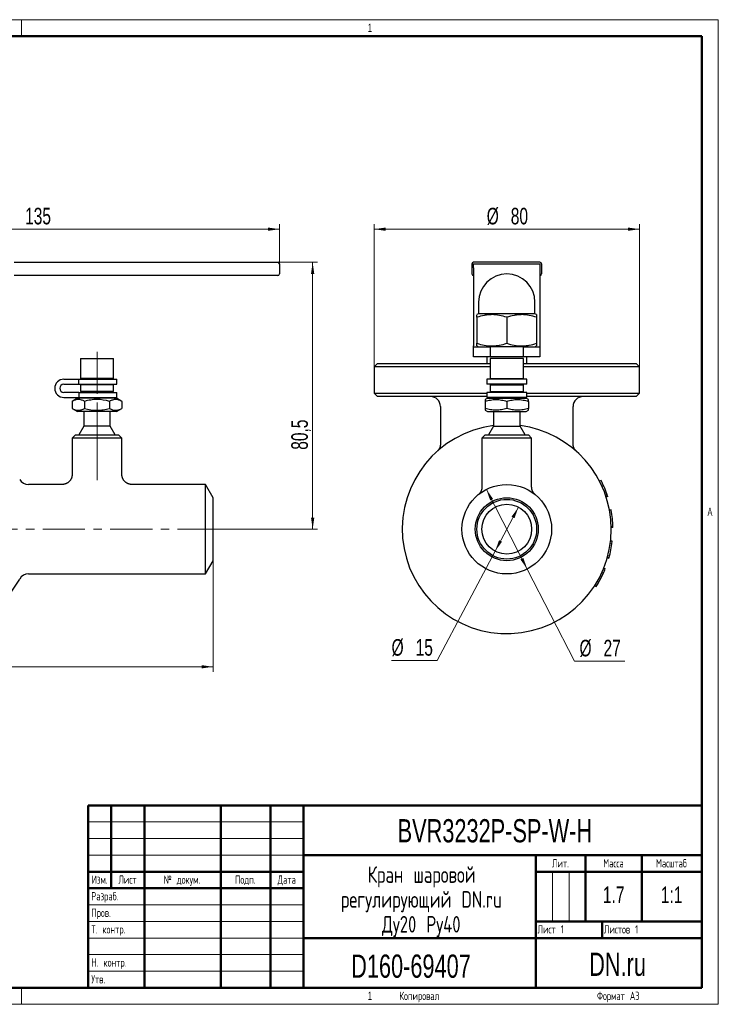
# Model space of a CAD drawing. Header units: millimetres. Extents: x 0 to 420, y 0 to 297.
# Tile 16 of 16: x 209 to 420, y 0 to 297. Entities that reach past the tile are written whole.
import ezdxf

# ---------------------------------------------------------------- set-up
doc = ezdxf.new("R2010")
doc.units = ezdxf.units.MM
doc.linetypes.add('CENTERX2', pattern=[20.32, 12.7, -2.54, 2.54, -2.54])
doc.layers.add('ОСНОВНОЙ', color=7, linetype='Continuous', lineweight=25)
doc.styles.add('SLDTEXTSTYLE0', font='TXT', dxfattribs={"width": 0.7, "bigfont": 'bigfont'})
doc.styles.add('SLDTEXTSTYLE1', font='TXT', dxfattribs={"width": 0.7})
doc.styles.add('SLDTEXTSTYLE2', font='TXT', dxfattribs={"width": 0.605, "bigfont": 'bigfont'})
doc.styles.add('SLDTEXTSTYLE3', font='TXT', dxfattribs={"width": 0.605})
doc.dimstyles.new('SLDDIMSTYLE0', dxfattribs={"dimtxt": 5, "dimasz": 3.5, "dimexe": 0, "dimexo": 0.0625, "dimgap": 1.25, "dimtad": 2, "dimrnd": 1e-09, "dimzin": 12, "dimdsep": 46, "dimtxsty": 'SLDTEXTSTYLE1', "dimsah": 1, "dimcen": 0.09, "dimadec": 0, "dimazin": 3, "dimtol": 1, "dimtp": 3, "dimtm": 3, "dimtfac": 1, "dimtdec": 3, "dimtofl": 0, "dimtmove": 0, "dimatfit": 3, "dimfxl": 1, "dimfrac": 2, "dimtolj": 1, "dimarcsym": 0})
doc.dimstyles.new('SLDDIMSTYLE1', dxfattribs={"dimtxt": 5, "dimasz": 3.5, "dimexe": 0, "dimexo": 0.0625, "dimgap": 1.25, "dimtad": 2, "dimrnd": 1e-09, "dimzin": 12, "dimdsep": 46, "dimtxsty": 'SLDTEXTSTYLE1', "dimsah": 1, "dimcen": 0.09, "dimadec": 0, "dimazin": 3, "dimtfac": 1, "dimtdec": 3, "dimtofl": 0, "dimtmove": 0, "dimatfit": 3, "dimfxl": 1, "dimfrac": 2, "dimtolj": 1, "dimtzin": 12, "dimarcsym": 0})
doc.dimstyles.new('SLDDIMSTYLE2', dxfattribs={"dimtxt": 5, "dimasz": 3.5, "dimexe": 0, "dimexo": 0.0625, "dimgap": 1.25, "dimtad": 0, "dimtih": 1, "dimtoh": 1, "dimrnd": 1e-09, "dimzin": 12, "dimdsep": 46, "dimtxsty": 'SLDTEXTSTYLE1', "dimsah": 1, "dimcen": 0, "dimadec": 0, "dimazin": 3, "dimtfac": 1, "dimtdec": 3, "dimtmove": 0, "dimatfit": 3, "dimfxl": 1, "dimfrac": 2, "dimtolj": 1, "dimtzin": 12, "dimarcsym": 0})

# ---------------------------------------------------------------- blocks, each defined once
blk = doc.blocks.new('SW_NOTE_0')
at = {"color": 0, "linetype": 'Continuous', "lineweight": 0, "char_height": 5, "attachment_point": 2, "style": 'SLDTEXTSTYLE0'}
for s, insert in [('Кран шаровой', (17.19, 6.43)), ('регулирующий DN.ru', (17.09, -1.07)), ('Ду20 Ру40', (17.07, -8.57))]:
    blk.add_mtext(s, dxfattribs=dict(at, insert=insert))
blk = doc.blocks.new('_D')
at = {"color": 7, "linetype": 'Continuous', "lineweight": 0}
for p, q in [((37.72, 133.81), (37.72, 100.31)), ((267.72, 133.81), (267.72, 100.31)), ((37.72, 101.81), (267.72, 101.81))]:
    blk.add_line(p, q, dxfattribs=at)
at = {"color": 7, "linetype": 'Continuous', "lineweight": 18}
for points in [[(37.72, 101.81), (41.22, 101.31), (41.22, 102.31)], [(267.72, 101.81), (264.22, 102.31), (264.22, 101.31)]]:
    blk.add_solid(points, dxfattribs=at)
at = {"color": 7, "linetype": 'Continuous', "lineweight": 18, "char_height": 5, "attachment_point": 1, "style": 'SLDTEXTSTYLE1'}
for s, insert in [('230', (142.72, 108.26)), ('±3', (153.99, 108.26))]:
    blk.add_mtext(s, dxfattribs=dict(at, insert=insert))
blk = doc.blocks.new('_D_1')
at = {"color": 7, "linetype": 'Continuous', "lineweight": 0}
for p, q in [((152.72, 218.91), (152.72, 235.31)), ((287.72, 223.31), (287.72, 235.31)), ((152.72, 233.81), (287.72, 233.81))]:
    blk.add_line(p, q, dxfattribs=at)
at = {"color": 7, "linetype": 'Continuous', "lineweight": 18}
for points in [[(152.72, 233.81), (156.22, 233.31), (156.22, 234.31)], [(287.72, 233.81), (284.22, 234.31), (284.22, 233.31)]]:
    blk.add_solid(points, dxfattribs=at)
at = {"color": 7, "linetype": 'Continuous', "lineweight": 18, "insert": (211.03, 240.26), "char_height": 5, "attachment_point": 1, "style": 'SLDTEXTSTYLE1'}
blk.add_mtext('135', dxfattribs=at)
blk = doc.blocks.new('_D_2')
at = {"color": 7, "linetype": 'Continuous', "lineweight": 0}
for p, q in [((287.22, 223.81), (299.22, 223.81)), ((297.72, 223.81), (297.72, 143.31)), ((269.72, 143.31), (299.22, 143.31))]:
    blk.add_line(p, q, dxfattribs=at)
at = {"color": 7, "linetype": 'Continuous', "lineweight": 18}
for points in [[(297.72, 223.81), (297.22, 220.31), (298.22, 220.31)], [(297.72, 143.31), (298.22, 146.81), (297.22, 146.81)]]:
    blk.add_solid(points, dxfattribs=at)
at = {"color": 7, "linetype": 'Continuous', "lineweight": 18, "insert": (291.27, 167.27), "char_height": 5, "attachment_point": 1, "rotation": 90, "style": 'SLDTEXTSTYLE1'}
blk.add_mtext('80,5', dxfattribs=at)
blk = doc.blocks.new('_D_3')
at = {"color": 7, "linetype": 'Continuous', "lineweight": 0}
for p, q in [((316.24, 192.31), (316.24, 235.31)), ((396.24, 192.31), (396.24, 235.31)), ((316.24, 233.81), (396.24, 233.81))]:
    blk.add_line(p, q, dxfattribs=at)
at = {"color": 7, "linetype": 'Continuous', "lineweight": 18}
for points in [[(316.24, 233.81), (319.74, 233.31), (319.74, 234.31)], [(396.24, 233.81), (392.74, 234.31), (392.74, 233.31)]]:
    blk.add_solid(points, dxfattribs=at)
at = {"color": 7, "linetype": 'Continuous', "lineweight": 18, "char_height": 5, "attachment_point": 1, "style": 'SLDTEXTSTYLE1'}
for s, insert in [('%%c', (350.19, 240.26)), ('80', (357.44, 240.26))]:
    blk.add_mtext(s, dxfattribs=dict(at, insert=insert))
blk = doc.blocks.new('_D_4')
at = {"color": 7, "linetype": 'Continuous', "lineweight": 0}
for p, q in [((359.75, 149.94), (352.73, 136.69)), ((352.73, 136.69), (335.25, 103.71)), ((335.25, 103.71), (321.51, 103.71))]:
    blk.add_line(p, q, dxfattribs=at)
at = {"color": 7, "linetype": 'Continuous', "lineweight": 18}
for points in [[(359.75, 149.94), (357.67, 147.08), (358.55, 146.61)], [(352.73, 136.69), (354.81, 139.54), (353.92, 140.01)]]:
    blk.add_solid(points, dxfattribs=at)
at = {"color": 7, "linetype": 'Continuous', "lineweight": 18, "char_height": 5, "attachment_point": 1, "style": 'SLDTEXTSTYLE1'}
for s, insert in [('%%c', (321.51, 110.16)), ('15', (328.76, 110.16))]:
    blk.add_mtext(s, dxfattribs=dict(at, insert=insert))
blk = doc.blocks.new('_D_5')
at = {"color": 7, "linetype": 'Continuous', "lineweight": 0}
for p, q in [((350.08, 155.33), (362.39, 131.3)), ((362.39, 131.3), (376.63, 103.5)), ((376.63, 103.5), (391.81, 103.5))]:
    blk.add_line(p, q, dxfattribs=at)
at = {"color": 7, "linetype": 'Continuous', "lineweight": 18}
for points in [[(350.08, 155.33), (351.23, 151.99), (352.12, 152.44)], [(362.39, 131.3), (361.24, 134.64), (360.35, 134.18)]]:
    blk.add_solid(points, dxfattribs=at)
at = {"color": 7, "linetype": 'Continuous', "lineweight": 18, "char_height": 5, "attachment_point": 1, "style": 'SLDTEXTSTYLE1'}
for s, insert in [('%%c', (378.16, 109.95)), ('27', (385.41, 109.95))]:
    blk.add_mtext(s, dxfattribs=dict(at, insert=insert))

msp = doc.modelspace()

# ---------------------------------------------------------------- linework, layer by layer
at = {"color": 7, "linetype": 'Continuous', "lineweight": 18}
for p, q in [((0, 297), (420, 297)), ((420, 297), (420, 0)), ((230, 55), (295, 55)), ((230, 50), (295, 50)), ((230, 45), (295, 45)), ((370, 40), (370, 25)), ((375, 40), (375, 25)), ((230, 30), (295, 30)), ((230, 25), (295, 25)), ((230, 20), (295, 20)), ((230, 15), (295, 15)), ((230, 10), (295, 10)), ((0, 0), (420, 0))]:
    msp.add_line(p, q, dxfattribs=at)
at = {"color": 7, "linetype": 'Continuous', "lineweight": 50}
for p, q in [((415, 292), (20, 292)), ((415, 5), (415, 292)), ((230, 60), (415, 60)), ((230, 60), (230, 5)), ((237, 35), (237, 60)), ((247, 60), (247, 5)), ((270, 60), (270, 5)), ((285, 60), (285, 5)), ((295, 60), (295, 5)), ((295, 45), (415, 45)), ((365, 45), (365, 5)), ((380, 45), (380, 25)), ((397, 45), (397, 25)), ((230, 40), (295, 40)), ((365, 40), (415, 40)), ((230, 35), (295, 35)), ((365, 25), (415, 25)), ((385, 25), (385, 20)), ((295, 20), (415, 20)), ((20, 5), (415, 5))]:
    msp.add_line(p, q, dxfattribs=at)
at = {"color": 7, "linetype": 'Continuous', "lineweight": 25}
for p, q in [((207.716, 223.813), (277.716, 223.813)), ((277.716, 223.813), (287.216, 223.813)), ((287.716, 223.313), (287.716, 220.313)), ((345.739, 223.313), (345.739, 220.313)), ((366.239, 223.813), (346.239, 223.813)), ((346.239, 223.313), (366.239, 223.313)), ((346.239, 222.141), (346.239, 223.313)), ((366.239, 223.313), (366.239, 222.141)), ((366.739, 223.313), (366.739, 220.313)), ((277.716, 219.813), (207.716, 219.813)), ((287.216, 219.813), (277.716, 219.813)), ((346.239, 222.141), (346.239, 198.606)), ((366.239, 222.141), (366.239, 198.606)), ((347.739, 211.813), (347.739, 208.313)), ((364.739, 208.313), (364.739, 211.813)), ((347.739, 208.313), (347.239, 208.024)), ((364.739, 208.313), (347.739, 208.313)), ((365.239, 208.024), (364.739, 208.313)), ((347.239, 207.22), (347.239, 199.405)), ((356.239, 207.22), (356.239, 199.405)), ((365.239, 207.22), (365.239, 199.405)), ((346.239, 198.313), (346.239, 198.606)), ((346.239, 195.313), (346.239, 198.313)), ((346.239, 198.313), (351.239, 198.313)), ((347.239, 198.602), (347.739, 198.313)), ((351.239, 198.313), (351.239, 195.313)), ((361.239, 198.313), (351.239, 198.313)), ((361.239, 195.313), (361.239, 198.313)), ((361.239, 198.313), (366.239, 198.313)), ((364.739, 198.313), (365.239, 198.602)), ((366.239, 198.606), (366.239, 198.313)), ((366.239, 198.313), (366.239, 195.313)), ((227.716, 194.813), (227.716, 188.813)), ((227.716, 194.813), (237.716, 194.813)), ((237.716, 188.813), (237.716, 194.813)), ((317.239, 193.313), (316.239, 192.313)), ((317.239, 193.313), (351.239, 193.313)), ((351.239, 195.313), (346.239, 195.313)), ((350.239, 195.313), (350.239, 193.313)), ((361.239, 195.313), (351.239, 195.313)), ((351.239, 194.813), (351.239, 188.813)), ((361.239, 194.813), (351.239, 194.813)), ((366.239, 195.313), (361.239, 195.313)), ((361.239, 188.813), (361.239, 194.813)), ((361.239, 193.313), (395.239, 193.313)), ((362.239, 193.313), (362.239, 195.313)), ((396.239, 192.313), (395.239, 193.313)), ((316.239, 192.313), (316.239, 184.313)), ((351.239, 192.313), (316.239, 192.313)), ((396.239, 192.313), (361.239, 192.313)), ((396.239, 184.313), (396.239, 192.313)), ((222.716, 188.563), (227.262, 188.563)), ((227.262, 187.063), (227.262, 188.563)), ((227.262, 188.563), (238.716, 188.563)), ((237.716, 188.813), (227.716, 188.813)), ((228.716, 188.813), (228.716, 188.563)), ((236.716, 188.563), (236.716, 188.813)), ((238.716, 187.063), (238.716, 188.563)), ((350.239, 188.563), (350.239, 187.063)), ((362.239, 188.563), (350.239, 188.563)), ((351.239, 188.813), (356.239, 188.813)), ((352.239, 188.813), (352.239, 188.563)), ((356.239, 188.813), (361.239, 188.813)), ((360.239, 188.563), (360.239, 188.813)), ((362.239, 187.063), (362.239, 188.563)), ((222.716, 187.063), (227.262, 187.063)), ((227.262, 184.563), (222.716, 184.563)), ((227.262, 187.063), (238.716, 187.063)), ((227.262, 184.563), (227.262, 183.063)), ((227.262, 184.563), (238.716, 184.563)), ((227.716, 186.813), (227.716, 184.813)), ((237.716, 186.813), (227.716, 186.813)), ((237.716, 184.813), (227.716, 184.813)), ((228.716, 187.063), (228.716, 186.813)), ((228.716, 184.813), (228.716, 184.563)), ((236.716, 186.813), (236.716, 187.063)), ((236.716, 184.563), (236.716, 184.813)), ((237.716, 184.813), (237.716, 186.813)), ((238.716, 183.063), (238.716, 184.563)), ((316.239, 184.313), (317.239, 183.313)), ((316.239, 184.313), (350.239, 184.313)), ((362.239, 187.063), (350.239, 187.063)), ((350.239, 184.563), (350.239, 183.063)), ((362.239, 184.563), (350.239, 184.563)), ((351.239, 186.813), (351.239, 184.813)), ((351.239, 186.813), (356.239, 186.813)), ((351.239, 184.813), (356.239, 184.813)), ((352.239, 187.063), (352.239, 186.813)), ((352.239, 184.813), (352.239, 184.563)), ((356.239, 186.813), (361.239, 186.813)), ((356.239, 184.813), (361.239, 184.813)), ((360.239, 186.813), (360.239, 187.063)), ((360.239, 184.563), (360.239, 184.813)), ((361.239, 184.813), (361.239, 186.813)), ((362.239, 183.063), (362.239, 184.563)), ((362.239, 184.313), (396.239, 184.313)), ((395.239, 183.313), (396.239, 184.313)), ((222.716, 183.063), (227.262, 183.063)), ((226.866, 182.813), (225.211, 181.857)), ((225.211, 181.857), (225.211, 179.769)), ((238.566, 182.813), (226.866, 182.813)), ((227.262, 183.063), (238.716, 183.063)), ((228.716, 183.063), (228.716, 182.813)), ((228.964, 181.857), (228.964, 179.769)), ((236.469, 181.857), (236.469, 179.769)), ((236.716, 182.813), (236.716, 183.063)), ((240.222, 181.857), (238.566, 182.813)), ((240.222, 181.857), (240.222, 179.769)), ((350.239, 183.313), (317.239, 183.313)), ((350.389, 182.813), (349.739, 182.438)), ((349.739, 181.857), (349.739, 179.769)), ((362.239, 183.063), (350.239, 183.063)), ((350.389, 182.813), (356.239, 182.813)), ((352.239, 183.063), (352.239, 182.813)), ((356.239, 182.813), (362.089, 182.813)), ((356.239, 181.857), (356.239, 179.769)), ((360.239, 182.813), (360.239, 183.063)), ((362.739, 182.438), (362.089, 182.813)), ((395.239, 183.313), (362.239, 183.313)), ((362.739, 181.857), (362.739, 179.769)), ((225.211, 179.769), (226.866, 178.813)), ((238.566, 178.813), (226.866, 178.813)), ((228.716, 178.813), (228.716, 174.411)), ((236.716, 174.411), (236.716, 178.813)), ((238.566, 178.813), (240.222, 179.769)), ((336.239, 180.313), (336.239, 169.028)), ((349.739, 179.188), (350.389, 178.813)), ((350.389, 178.813), (356.239, 178.813)), ((352.239, 178.813), (352.239, 174.411)), ((356.239, 178.813), (362.089, 178.813)), ((360.239, 174.411), (360.239, 178.813)), ((362.089, 178.813), (362.739, 179.188)), ((376.239, 169.029), (376.239, 180.313)), ((228.716, 174.411), (227.216, 171.813)), ((236.716, 174.411), (228.716, 174.411)), ((238.216, 171.813), (236.716, 174.411)), ((352.239, 174.411), (350.739, 171.813)), ((352.239, 174.411), (356.239, 174.411)), ((356.239, 174.411), (360.239, 174.411)), ((361.739, 171.813), (360.239, 174.411)), ((226.216, 171.813), (225.216, 170.813)), ((225.216, 170.813), (225.216, 159.81)), ((240.216, 170.813), (225.216, 170.813)), ((226.216, 171.813), (239.216, 171.813)), ((240.216, 170.813), (239.216, 171.813)), ((240.216, 159.813), (240.216, 170.813)), ((349.739, 171.813), (348.739, 170.813)), ((348.739, 170.813), (348.739, 156.042)), ((356.239, 170.813), (348.739, 170.813)), ((349.739, 171.813), (356.239, 171.813)), ((356.239, 171.813), (362.739, 171.813)), ((363.739, 170.813), (356.239, 170.813)), ((363.739, 170.813), (362.739, 171.813)), ((363.739, 156.044), (363.739, 170.813)), ((336.239, 169.028), (336.24, 169.029)), ((384.679, 157.982), (384.234, 157.752)), ((222.22, 156.813), (212.022, 156.813)), ((222.22, 156.811), (222.22, 156.811)), ((265.407, 156.813), (243.216, 156.813)), ((267.716, 152.813), (265.407, 156.813)), ((265.407, 143.313), (265.407, 156.813)), ((348.739, 156.042), (348.74, 156.042)), ((363.736, 156.044), (363.736, 156.044)), ((267.716, 143.313), (267.716, 152.813)), ((386.64, 153.302), (386.165, 153.146)), ((386.66, 153.24), (386.185, 153.085)), ((386.68, 153.178), (386.205, 153.024)), ((387.699, 149.167), (387.207, 149.075)), ((387.722, 149.039), (387.23, 148.949)), ((265.407, 129.813), (265.407, 143.313)), ((267.716, 133.813), (267.716, 143.313)), ((388.232, 143.99), (387.732, 143.98)), ((388.234, 143.86), (387.734, 143.851)), ((388.022, 139.596), (387.526, 139.655)), ((388.037, 139.726), (387.54, 139.782)), ((387.626, 137.078), (387.627, 137.086)), ((265.407, 129.813), (267.716, 133.813)), ((387, 134.494), (386.519, 134.632)), ((387.035, 134.619), (386.554, 134.755)), ((385.481, 131.601), (385.945, 131.415)), ((212.022, 129.813), (265.407, 129.813)), ((384.89, 130.222), (385.345, 130.015)), ((382.734, 126.277), (383.155, 126.006)), ((383.515, 127.557), (383.948, 127.307))]:
    msp.add_line(p, q, dxfattribs=at)
at = {"color": 7, "linetype": 'CENTERX2', "lineweight": 18}
for p, q in [((232.716, 196.813), (232.716, 178.813)), ((232.716, 178.813), (232.716, 174.411)), ((232.716, 171.813), (232.716, 174.411)), ((232.716, 170.813), (232.716, 171.813)), ((232.716, 170.813), (232.716, 157.813)), ((269.716, 143.313), (35.716, 143.313))]:
    msp.add_line(p, q, dxfattribs=at)
at = {"color": 7, "linetype": 'Continuous', "lineweight": 25}
for radius in [13.5, 9.5, 9, 7.5]:
    msp.add_circle((356.239, 143.313), radius, dxfattribs=at)
for centre, radius, start, end in [((287.216, 223.313), 0.5, 0, 90), ((346.239, 223.313), 0.5, 90, 180), ((366.239, 223.313), 0.5, 0, 90), ((287.216, 220.313), 0.5, 270, 0), ((346.239, 220.313), 0.5, 180, 270), ((356.239, 211.813), 8.5, 0, 180), ((366.239, 220.313), 0.5, 270, 0), ((222.716, 185.813), 2.75, 90, 270), ((222.716, 185.813), 1.25, 90, 270), ((333.239, 180.313), 3, 0, 90), ((379.239, 180.313), 3, 90, 180), ((356.239, 143.313), 31.5, 97.29535, 0), ((356.239, 143.313), 31.5, 0, 82.70465), ((212.022, 159.813), 3, 209.40411, 270), ((356.239, 143.313), 32, 18.18914, 27.2837), ((356.239, 143.313), 32, 1.21261, 10.30718), ((356.239, 143.313), 32, 344.23608, 353.33065), ((356.239, 143.313), 32, 335.44467, 338.17304), ((181.216, 144.174), 32.361, 270, 330.59589), ((212.022, 126.813), 3, 90, 150.59589), ((356.239, 143.313), 32, 329.98793, 335.44467), ((356.239, 143.313), 32, 327.25955, 329.98793)]:
    msp.add_arc(centre, radius, start, end, dxfattribs=at)
for points, knots in [([(356.239, 207.22), (355.504, 207.465), (354.764, 207.667), (353.268, 207.947), (352.513, 208.024), (351.365, 208.025), (350.98, 208.006), (350.22, 207.932), (349.842, 207.878), (348.716, 207.668), (347.974, 207.466), (347.239, 207.22)], [0, 0, 0, 0, 0.25, 0.25, 0.5, 0.5, 0.625, 0.625, 0.75, 0.75, 1, 1, 1, 1]), ([(347.239, 207.22), (347.239, 207.28), (347.239, 207.399), (347.239, 207.557), (347.239, 207.696), (347.239, 207.814), (347.239, 207.909), (347.239, 207.977), (347.239, 208.018), (347.239, 208.021), (347.239, 208.023)], [0, 0, 0, 0, 0.1254284, 0.2508534, 0.3767211, 0.5025847, 0.6302583, 0.757928, 0.8864563, 1, 1, 1, 1]), ([(365.239, 207.22), (364.504, 207.465), (363.764, 207.667), (362.268, 207.947), (361.513, 208.024), (360.365, 208.025), (359.98, 208.006), (359.22, 207.932), (358.842, 207.878), (357.716, 207.668), (356.974, 207.466), (356.239, 207.22)], [0, 0, 0, 0, 0.25, 0.25, 0.5, 0.5, 0.625, 0.625, 0.75, 0.75, 1, 1, 1, 1]), ([(365.239, 208.023), (365.239, 208.023), (365.239, 208.028), (365.239, 208.01), (365.239, 207.97), (365.239, 207.901), (365.239, 207.809), (365.239, 207.693), (365.239, 207.555), (365.239, 207.398), (365.239, 207.28), (365.239, 207.22)], [0, 0, 0, 0, 0.0149832, 0.1364505, 0.2579193, 0.3801481, 0.5023804, 0.6265473, 0.7507182, 0.8753575, 1, 1, 1, 1]), ([(347.239, 199.405), (347.974, 199.161), (348.714, 198.959), (350.209, 198.679), (350.965, 198.602), (352.113, 198.601), (352.497, 198.62), (353.257, 198.693), (353.635, 198.748), (354.761, 198.958), (355.503, 199.16), (356.239, 199.405)], [0, 0, 0, 0, 0.25, 0.25, 0.5, 0.5, 0.625, 0.625, 0.75, 0.75, 1, 1, 1, 1]), ([(347.239, 198.603), (347.239, 198.603), (347.239, 198.598), (347.239, 198.616), (347.239, 198.656), (347.239, 198.725), (347.239, 198.817), (347.239, 198.933), (347.239, 199.071), (347.239, 199.227), (347.239, 199.346), (347.239, 199.405)], [0, 0, 0, 0, 0.0149832, 0.1364505, 0.2579193, 0.3801481, 0.5023804, 0.6265473, 0.7507182, 0.8753575, 1, 1, 1, 1]), ([(356.239, 199.405), (356.974, 199.161), (357.714, 198.959), (359.209, 198.679), (359.965, 198.602), (361.113, 198.601), (361.497, 198.62), (362.257, 198.693), (362.635, 198.748), (363.761, 198.958), (364.503, 199.16), (365.239, 199.405)], [0, 0, 0, 0, 0.25, 0.25, 0.5, 0.5, 0.625, 0.625, 0.75, 0.75, 1, 1, 1, 1]), ([(365.239, 199.405), (365.239, 199.346), (365.239, 199.226), (365.239, 199.069), (365.239, 198.93), (365.239, 198.812), (365.239, 198.717), (365.239, 198.649), (365.239, 198.608), (365.239, 198.605), (365.239, 198.603)], [0, 0, 0, 0, 0.1254284, 0.2508534, 0.3767211, 0.5025847, 0.6302583, 0.757928, 0.8864563, 1, 1, 1, 1]), ([(228.964, 181.857), (228.657, 182.034), (228.349, 182.18), (227.725, 182.382), (227.41, 182.437), (226.931, 182.438), (226.771, 182.424), (226.454, 182.371), (226.297, 182.332), (225.827, 182.18), (225.518, 182.034), (225.211, 181.857)], [0, 0, 0, 0, 0.25, 0.25, 0.5, 0.5, 0.625, 0.625, 0.75, 0.75, 1, 1, 1, 1]), ([(236.469, 181.857), (235.247, 182.21), (234.002, 182.438), (232.075, 182.438), (231.44, 182.382), (230.191, 182.179), (229.574, 182.033), (228.964, 181.857)], [0, 0, 0, 0, 0.5, 0.5, 0.75, 0.75, 1, 1, 1, 1]), ([(240.222, 181.857), (239.916, 182.034), (239.607, 182.18), (238.983, 182.382), (238.668, 182.437), (238.19, 182.438), (238.029, 182.424), (237.712, 182.371), (237.555, 182.332), (237.085, 182.18), (236.776, 182.034), (236.469, 181.857)], [0, 0, 0, 0, 0.25, 0.25, 0.5, 0.5, 0.625, 0.625, 0.75, 0.75, 1, 1, 1, 1]), ([(349.739, 182.437), (349.739, 182.437), (349.739, 182.44), (349.739, 182.428), (349.739, 182.399), (349.739, 182.35), (349.739, 182.283), (349.739, 182.199), (349.739, 182.099), (349.739, 181.986), (349.739, 181.9), (349.739, 181.857)], [0, 0, 0, 0, 0.0127713, 0.1345021, 0.2562345, 0.3787327, 0.5012343, 0.6256859, 0.7501414, 0.8750691, 1, 1, 1, 1]), ([(349.739, 181.857), (350.269, 182.034), (350.804, 182.18), (351.884, 182.382), (352.43, 182.437), (353.259, 182.438), (353.536, 182.424), (354.086, 182.371), (354.358, 182.332), (355.172, 182.18), (355.707, 182.034), (356.239, 181.857)], [0, 0, 0, 0, 0.25, 0.25, 0.5, 0.5, 0.625, 0.625, 0.75, 0.75, 1, 1, 1, 1]), ([(356.239, 181.857), (356.769, 182.034), (357.304, 182.18), (358.384, 182.382), (358.93, 182.437), (359.759, 182.438), (360.036, 182.424), (360.586, 182.371), (360.858, 182.332), (361.672, 182.18), (362.207, 182.034), (362.739, 181.857)], [0, 0, 0, 0, 0.25, 0.25, 0.5, 0.5, 0.625, 0.625, 0.75, 0.75, 1, 1, 1, 1]), ([(362.739, 181.857), (362.739, 181.9), (362.739, 181.986), (362.739, 182.1), (362.739, 182.2), (362.739, 182.285), (362.739, 182.354), (362.739, 182.403), (362.739, 182.433), (362.739, 182.435), (362.739, 182.437)], [0, 0, 0, 0, 0.12516265, 0.25032199, 0.37592084, 0.50151557, 0.62890675, 0.75629399, 0.88453332, 1, 1, 1, 1]), ([(225.211, 179.769), (225.517, 179.592), (225.826, 179.446), (226.45, 179.244), (226.765, 179.189), (227.243, 179.188), (227.403, 179.202), (227.721, 179.254), (227.878, 179.294), (228.348, 179.445), (228.657, 179.592), (228.964, 179.769)], [0, 0, 0, 0, 0.25, 0.25, 0.5, 0.5, 0.625, 0.625, 0.75, 0.75, 1, 1, 1, 1]), ([(228.964, 179.769), (230.186, 179.416), (231.43, 179.188), (233.358, 179.188), (233.992, 179.244), (235.242, 179.447), (235.858, 179.592), (236.469, 179.769)], [0, 0, 0, 0, 0.5, 0.5, 0.75, 0.75, 1, 1, 1, 1]), ([(236.469, 179.769), (236.776, 179.592), (237.084, 179.446), (237.708, 179.244), (238.023, 179.189), (238.502, 179.188), (238.662, 179.202), (238.979, 179.254), (239.136, 179.294), (239.606, 179.445), (239.915, 179.592), (240.222, 179.769)], [0, 0, 0, 0, 0.25, 0.25, 0.5, 0.5, 0.625, 0.625, 0.75, 0.75, 1, 1, 1, 1]), ([(349.739, 179.769), (349.739, 179.726), (349.739, 179.64), (349.739, 179.526), (349.739, 179.426), (349.739, 179.341), (349.739, 179.272), (349.739, 179.223), (349.739, 179.193), (349.739, 179.19), (349.739, 179.189)], [0, 0, 0, 0, 0.1251626, 0.250322, 0.3759208, 0.5015156, 0.6289067, 0.756294, 0.8845333, 1, 1, 1, 1]), ([(356.239, 179.769), (355.708, 179.592), (355.174, 179.446), (354.093, 179.244), (353.548, 179.189), (352.719, 179.188), (352.441, 179.202), (351.892, 179.254), (351.619, 179.294), (350.806, 179.445), (350.27, 179.592), (349.739, 179.769)], [0, 0, 0, 0, 0.25, 0.25, 0.5, 0.5, 0.625, 0.625, 0.75, 0.75, 1, 1, 1, 1]), ([(362.739, 179.769), (362.208, 179.592), (361.674, 179.446), (360.593, 179.244), (360.048, 179.189), (359.219, 179.188), (358.941, 179.202), (358.392, 179.254), (358.119, 179.294), (357.306, 179.445), (356.77, 179.592), (356.239, 179.769)], [0, 0, 0, 0, 0.25, 0.25, 0.5, 0.5, 0.625, 0.625, 0.75, 0.75, 1, 1, 1, 1]), ([(362.739, 179.189), (362.739, 179.189), (362.739, 179.186), (362.739, 179.198), (362.739, 179.227), (362.739, 179.276), (362.739, 179.343), (362.739, 179.427), (362.739, 179.527), (362.739, 179.64), (362.739, 179.726), (362.739, 179.769)], [0, 0, 0, 0, 0.0127713, 0.1345021, 0.2562345, 0.3787327, 0.5012343, 0.6256859, 0.7501414, 0.8750691, 1, 1, 1, 1]), ([(336.239, 169.029), (336.239, 169.021), (336.241, 168.955), (336.234, 168.833), (336.219, 168.663), (336.193, 168.497), (336.159, 168.334), (336.117, 168.176), (336.067, 168.023), (336.011, 167.876), (335.948, 167.735), (335.88, 167.602), (335.807, 167.475), (335.732, 167.358), (335.656, 167.249), (335.58, 167.15), (335.508, 167.065), (335.445, 166.995), (335.395, 166.942), (335.358, 166.904), (335.33, 166.877), (335.31, 166.858), (335.294, 166.843), (335.282, 166.831), (335.272, 166.822), (335.264, 166.815), (335.259, 166.81), (335.257, 166.809), (335.257, 166.808)], [0, 0, 0, 0, 0.00865749, 0.07102862, 0.13268553, 0.19357509, 0.25363296, 0.3127811, 0.37092448, 0.42794666, 0.48370375, 0.53801595, 0.59065488, 0.64132264, 0.68961091, 0.73489975, 0.77606527, 0.81089474, 0.83714304, 0.85609591, 0.87066684, 0.88321157, 0.89564597, 0.90941378, 0.92609288, 0.94790091, 0.97782916, 1, 1, 1, 1]), ([(377.228, 166.801), (377.228, 166.802), (377.226, 166.803), (377.219, 166.809), (377.205, 166.822), (377.181, 166.845), (377.13, 166.893), (377.061, 166.963), (376.969, 167.065), (376.87, 167.184), (376.77, 167.32), (376.68, 167.459), (376.6, 167.598), (376.525, 167.746), (376.456, 167.901), (376.396, 168.064), (376.345, 168.231), (376.303, 168.403), (376.271, 168.577), (376.25, 168.755), (376.239, 168.905), (376.24, 168.997), (376.24, 169.029)], [0, 0, 0, 0, 0.0041492, 0.0096781, 0.0170116, 0.0288982, 0.049047, 0.1003867, 0.1463312, 0.2116177, 0.2847291, 0.346153, 0.4091667, 0.4749433, 0.5424079, 0.6110138, 0.6804092, 0.7503675, 0.8207387, 0.8914202, 0.9623404, 1, 1, 1, 1]), ([(225.215, 159.81), (225.216, 159.788), (225.217, 159.706), (225.208, 159.563), (225.188, 159.384), (225.155, 159.199), (225.11, 159.01), (225.05, 158.82), (224.978, 158.635), (224.895, 158.457), (224.802, 158.287), (224.699, 158.124), (224.586, 157.97), (224.465, 157.824), (224.336, 157.687), (224.2, 157.559), (224.058, 157.442), (223.909, 157.334), (223.756, 157.236), (223.598, 157.148), (223.437, 157.07), (223.273, 157.003), (223.107, 156.946), (222.939, 156.899), (222.771, 156.863), (222.604, 156.836), (222.437, 156.82), (222.309, 156.812), (222.237, 156.813), (222.22, 156.814)], [0, 0, 0, 0, 0.0139958, 0.0523817, 0.090807, 0.1292652, 0.1720111, 0.2144488, 0.2564706, 0.298102, 0.3393657, 0.3802794, 0.4208564, 0.4611067, 0.501037, 0.5406511, 0.5799504, 0.6189338, 0.6575974, 0.6959352, 0.7339381, 0.7715946, 0.8088895, 0.8458044, 0.8823165, 0.9183981, 0.9540159, 0.9891292, 1, 1, 1, 1]), ([(243.216, 156.813), (243.164, 156.814), (243.053, 156.815), (242.883, 156.83), (242.707, 156.855), (242.531, 156.89), (242.358, 156.937), (242.187, 156.993), (242.02, 157.06), (241.856, 157.137), (241.698, 157.224), (241.544, 157.32), (241.392, 157.429), (241.242, 157.552), (241.096, 157.688), (240.961, 157.832), (240.837, 157.983), (240.723, 158.14), (240.621, 158.304), (240.531, 158.471), (240.452, 158.643), (240.384, 158.818), (240.328, 158.996), (240.283, 159.175), (240.25, 159.355), (240.228, 159.536), (240.217, 159.688), (240.218, 159.781), (240.218, 159.813)], [0, 0, 0, 0, 0.0330444, 0.0707203, 0.1085734, 0.1465622, 0.1846568, 0.2228354, 0.2610817, 0.2993832, 0.3377301, 0.3761147, 0.4145307, 0.4571306, 0.4994218, 0.5413041, 0.5828018, 0.6239364, 0.6647247, 0.7051791, 0.7453088, 0.78512, 0.824616, 0.8637975, 0.9026628, 0.9412077, 0.9794254, 1, 1, 1, 1]), ([(348.739, 156.042), (348.739, 156.036), (348.74, 155.973), (348.734, 155.852), (348.719, 155.681), (348.694, 155.514), (348.66, 155.35), (348.617, 155.19), (348.567, 155.036), (348.51, 154.887), (348.446, 154.745), (348.377, 154.609), (348.303, 154.481), (348.226, 154.362), (348.147, 154.251), (348.07, 154.151), (347.996, 154.064), (347.932, 153.994), (347.879, 153.939), (347.838, 153.898), (347.806, 153.867), (347.78, 153.843), (347.759, 153.824), (347.742, 153.808), (347.728, 153.795), (347.716, 153.785), (347.706, 153.777), (347.699, 153.771), (347.696, 153.768), (347.697, 153.769), (347.697, 153.769)], [0, 0, 0, 0, 0.0054665, 0.0616735, 0.1172622, 0.1721897, 0.2264037, 0.2798408, 0.332424, 0.3840586, 0.4346271, 0.4839814, 0.5319288, 0.5782068, 0.6224236, 0.6639119, 0.701413, 0.7329929, 0.7577231, 0.7769824, 0.7928214, 0.8070192, 0.821109, 0.8362716, 0.8537503, 0.8751719, 0.9024726, 0.9380412, 0.9845849, 1, 1, 1, 1]), ([(364.78, 153.769), (364.78, 153.769), (364.781, 153.769), (364.776, 153.773), (364.767, 153.78), (364.755, 153.79), (364.741, 153.803), (364.724, 153.819), (364.702, 153.839), (364.674, 153.865), (364.64, 153.898), (364.595, 153.942), (364.537, 154.002), (364.464, 154.084), (364.381, 154.184), (364.295, 154.299), (364.209, 154.426), (364.126, 154.563), (364.048, 154.71), (363.977, 154.865), (363.913, 155.027), (363.859, 155.194), (363.814, 155.365), (363.779, 155.539), (363.755, 155.716), (363.74, 155.885), (363.74, 155.994), (363.739, 156.044)], [0, 0, 0, 0, 0.0339836, 0.0790793, 0.1122335, 0.1375076, 0.1576328, 0.1746042, 0.1901567, 0.2055292, 0.222283, 0.2427342, 0.2696373, 0.3057189, 0.3495677, 0.3963741, 0.4459984, 0.4982396, 0.55236, 0.607759, 0.6640296, 0.7209076, 0.7782207, 0.8358543, 0.8937297, 0.9517916, 1, 1, 1, 1]), ([(385.959, 153.752), (385.964, 153.737), (385.975, 153.707), (385.986, 153.674), (385.995, 153.648), (386, 153.634), (386, 153.632), (386.001, 153.632)], [0, 0, 0, 0, 0.12496314, 0.2499534, 0.49993891, 0.74996326, 1, 1, 1, 1]), ([(386.387, 154.041), (386.386, 154.044), (386.378, 154.066), (386.36, 154.116), (386.343, 154.164), (386.333, 154.192)], [0, 0, 0, 0, 0.05189783, 0.46161338, 1, 1, 1, 1]), ([(386.526, 153.642), (386.521, 153.658), (386.516, 153.672), (386.509, 153.69), (386.508, 153.696), (386.505, 153.703), (386.504, 153.706), (386.503, 153.71), (386.502, 153.711), (386.493, 153.737), (386.485, 153.761), (386.468, 153.809), (386.461, 153.831), (386.449, 153.863), (386.446, 153.874), (386.441, 153.889), (386.439, 153.894), (386.436, 153.903), (386.434, 153.908), (386.425, 153.934), (386.418, 153.952), (386.41, 153.975), (386.408, 153.983), (386.403, 153.996), (386.401, 154.001), (386.397, 154.013), (386.395, 154.018), (386.393, 154.024), (386.392, 154.026), (386.391, 154.029), (386.391, 154.03), (386.39, 154.031), (386.39, 154.032), (386.389, 154.036), (386.388, 154.039), (386.387, 154.041)], [0, 0, 0, 0, 0.0625, 0.0625, 0.09375, 0.09375, 0.109375, 0.109375, 0.125, 0.125, 0.25, 0.25, 0.375, 0.375, 0.4375, 0.4375, 0.46875, 0.46875, 0.5, 0.5, 0.625, 0.625, 0.6875, 0.6875, 0.75, 0.75, 0.8125, 0.8125, 0.84375, 0.84375, 0.859375, 0.859375, 0.875, 0.875, 1, 1, 1, 1]), ([(386.66, 153.24), (386.659, 153.242), (386.658, 153.245), (386.651, 153.269), (386.643, 153.292), (386.64, 153.302)], [0, 0, 0, 0, 0.3772829, 0.7546729, 1, 1, 1, 1]), ([(386.68, 153.178), (386.68, 153.179), (386.679, 153.18), (386.677, 153.187), (386.673, 153.199), (386.668, 153.216), (386.663, 153.232), (386.66, 153.24)], [0, 0, 0, 0, 0.21345497, 0.40262381, 0.60043765, 0.80045252, 1, 1, 1, 1]), ([(387.722, 149.039), (387.72, 149.05), (387.716, 149.075), (387.711, 149.101), (387.706, 149.125), (387.703, 149.144), (387.701, 149.157), (387.699, 149.165), (387.699, 149.166), (387.699, 149.167)], [0, 0, 0, 0, 0.1182713, 0.2613859, 0.4081859, 0.5593844, 0.7088645, 0.8367668, 1, 1, 1, 1]), ([(387.699, 149.163), (387.699, 149.163), (387.699, 149.165), (387.699, 149.166), (387.699, 149.167)], [0, 0, 0, 0, 0.006355, 1, 1, 1, 1]), ([(387.592, 146.347), (387.592, 146.346), (387.593, 146.345), (387.593, 146.339), (387.594, 146.326), (387.596, 146.31), (387.597, 146.295), (387.598, 146.288)], [0, 0, 0, 0, 0.26285326, 0.50002579, 0.75002802, 0.8750246, 1, 1, 1, 1]), ([(388.234, 143.86), (388.234, 143.861), (388.234, 143.863), (388.234, 143.874), (388.233, 143.895), (388.233, 143.926), (388.232, 143.957), (388.232, 143.983), (388.232, 143.991)], [0, 0, 0, 0, 0.1946687, 0.3664154, 0.54767, 0.7300575, 0.9133432, 1, 1, 1, 1]), ([(388.022, 139.596), (388.024, 139.615), (388.029, 139.656), (388.033, 139.687), (388.035, 139.705), (388.036, 139.713), (388.036, 139.719), (388.037, 139.723), (388.037, 139.725), (388.037, 139.726)], [0, 0, 0, 0, 0.2301958, 0.4902026, 0.5762456, 0.6611769, 0.7451517, 0.8512239, 1, 1, 1, 1]), ([(387.462, 139.146), (387.462, 139.145), (387.462, 139.143), (387.459, 139.126), (387.455, 139.094), (387.45, 139.056), (387.445, 139.023), (387.443, 139.007)], [0, 0, 0, 0, 0.2500306, 0.5000561, 0.7500241, 0.8750268, 1, 1, 1, 1]), ([(386.722, 135.373), (386.718, 135.357), (386.71, 135.327), (386.701, 135.294), (386.694, 135.266), (386.69, 135.252), (386.69, 135.251), (386.689, 135.25)], [0, 0, 0, 0, 0.1249631, 0.2499534, 0.4999389, 0.7499633, 1, 1, 1, 1]), ([(387, 134.494), (387, 134.495), (387, 134.495), (387, 134.496), (387, 134.496), (387, 134.497), (387, 134.497), (387.001, 134.498), (387.001, 134.498), (387.001, 134.498), (387.001, 134.498), (387.001, 134.499), (387.002, 134.501), (387.003, 134.504), (387.003, 134.506), (387.004, 134.508), (387.004, 134.51), (387.006, 134.517), (387.008, 134.524), (387.013, 134.542), (387.016, 134.553), (387.023, 134.578), (387.027, 134.591), (387.032, 134.609), (387.034, 134.614), (387.035, 134.619)], [0, 0, 0, 0, 0.015625, 0.015625, 0.0234375, 0.0234375, 0.02734375, 0.02734375, 0.02929688, 0.02929688, 0.03125, 0.03125, 0.046875, 0.046875, 0.0546875, 0.0546875, 0.0625, 0.0625, 0.09375, 0.09375, 0.125, 0.125, 0.15625, 0.15625, 0.16669729, 0.16669729, 0.16669729, 0.16669729])]:
    msp.add_open_spline(points, degree=3, knots=knots, dxfattribs=at)
at = {"layer": 'ОСНОВНОЙ', "linetype": 'Continuous', "lineweight": 18}
for p, q in [((210, 292), (210, 297)), ((20, 292), (415, 292)), ((217.5, 292.001), (217.5, 291.999)), ((415, 292), (415, 5)), ((415.001, 148.5), (414.999, 148.5)), ((415, 5), (20, 5)), ((210, 5), (210, 0)), ((217.5, 4.999), (217.5, 5.001))]:
    msp.add_line(p, q, dxfattribs=at)

# ---------------------------------------------------------------- block references
at = {"color": 7, "linetype": 'Continuous', "lineweight": 0}
msp.add_blockref('SW_NOTE_0', (313.387, 35.208), dxfattribs=at)

# ---------------------------------------------------------------- texts
for s, insert, char_height, attachment_point, style in [('BVR3232P-SP-W-H', (352.649, 55.853), 7, 2, 'SLDTEXTSTYLE1'), ('Лит.', (372.433, 43.796), 2.5, 2, 'SLDTEXTSTYLE0'), ('Масса', (388.399, 43.796), 2.5, 2, 'SLDTEXTSTYLE0'), ('Масштаб', (405.862, 43.796), 2.5, 2, 'SLDTEXTSTYLE0'), ('Изм.', (233.494, 38.857), 2.5, 2, 'SLDTEXTSTYLE0'), ('Лист', (241.895, 38.857), 2.5, 2, 'SLDTEXTSTYLE0'), ('№ докум.', (258.312, 38.857), 2.5, 2, 'SLDTEXTSTYLE0'), ('Подп.', (277.412, 38.857), 2.5, 2, 'SLDTEXTSTYLE0'), ('Дата', (289.901, 38.857), 2.5, 2, 'SLDTEXTSTYLE0'), ('Разраб.', (231, 33.857), 2.5, 1, 'SLDTEXTSTYLE0'), ('1.7', (388.472, 35.537), 5, 2, 'SLDTEXTSTYLE1'), ('1:1', (405.946, 35.537), 5, 2, 'SLDTEXTSTYLE1'), ('Пров.', (231, 28.857), 2.5, 1, 'SLDTEXTSTYLE0'), ('Т. контр.', (231, 23.857), 2.5, 1, 'SLDTEXTSTYLE0'), ('Лист 1', (365.5, 23.857), 2.5, 1, 'SLDTEXTSTYLE0'), ('Листов 1', (385.5, 23.857), 2.5, 1, 'SLDTEXTSTYLE0'), ('D160-69407', (309.328, 15.015), 7, 1, 'SLDTEXTSTYLE1'), ('DN.ru', (389.634, 15.577), 7, 2, 'SLDTEXTSTYLE1'), ('Н. контр.', (231, 13.857), 2.5, 1, 'SLDTEXTSTYLE0'), ('Утв.', (231, 8.796), 2.5, 1, 'SLDTEXTSTYLE0'), ('Копировал', (329.866, 3.796), 2.5, 2, 'SLDTEXTSTYLE2'), ('Формат А3', (389.849, 3.796), 2.5, 2, 'SLDTEXTSTYLE2')]:
    msp.add_mtext(s, dxfattribs=dict(at, insert=insert, char_height=char_height, attachment_point=attachment_point, style=style))
at = {"layer": 'ОСНОВНОЙ', "char_height": 2.5, "attachment_point": 2, "style": 'SLDTEXTSTYLE3'}
for s, insert in [('1', (314.983, 295.823)), ('A', (417.487, 149.823)), ('1', (314.983, 3.823))]:
    msp.add_mtext(s, dxfattribs=dict(at, insert=insert))

# ---------------------------------------------------------------- dimensions: what is measured, and where the dimension line sits
at = {"color": 7, "linetype": 'Continuous', "lineweight": 18}
dim = msp.add_linear_dim(base=(287.716, 233.813), p1=(152.716, 218.913), p2=(287.716, 223.313), dimstyle='SLDDIMSTYLE1', dxfattribs=at)
dim.commit()
dim.dimension.update_dxf_attribs({"geometry": '_D_1', "text_midpoint": (214.936, 233.813), "dimtype": 160})
dim = msp.add_linear_dim(base=(396.239, 233.813), p1=(316.239, 192.313), p2=(396.239, 192.313), text='%%c<>', dimstyle='SLDDIMSTYLE1', dxfattribs=at)
dim.commit()
dim.dimension.update_dxf_attribs({"geometry": '_D_3', "text_midpoint": (357.018, 233.813), "dimtype": 160})
for base, p1, p2, angle, dimstyle, picture, middle in [((297.716, 143.313), (287.216, 223.813), (269.716, 143.313), 90, 'SLDDIMSTYLE1', '_D_2', (297.716, 172.426)), ((267.716, 101.813), (37.716, 133.813), (267.716, 133.813), 0, 'SLDDIMSTYLE0', '_D', (151.247, 101.813))]:
    dim = msp.add_linear_dim(base=base, p1=p1, p2=p2, angle=angle, dimstyle=dimstyle, dxfattribs=at)
    dim.commit()
    dim.dimension.update_dxf_attribs({"geometry": picture, "text_midpoint": middle, "dimtype": 160})
for p1, p2, picture, middle in [((362.393, 131.297), (350.084, 155.328), '_D_5', (384.983, 107.59)), ((352.727, 136.686), (359.751, 149.94), '_D_4', (327.617, 107.802))]:
    dim = msp.add_diameter_dim_2p(p1=p1, p2=p2, dimstyle='SLDDIMSTYLE2', dxfattribs=at)
    dim.commit()
    dim.dimension.update_dxf_attribs({"geometry": picture, "text_midpoint": middle, "dimtype": 163})

doc.saveas('drawing.dxf')
